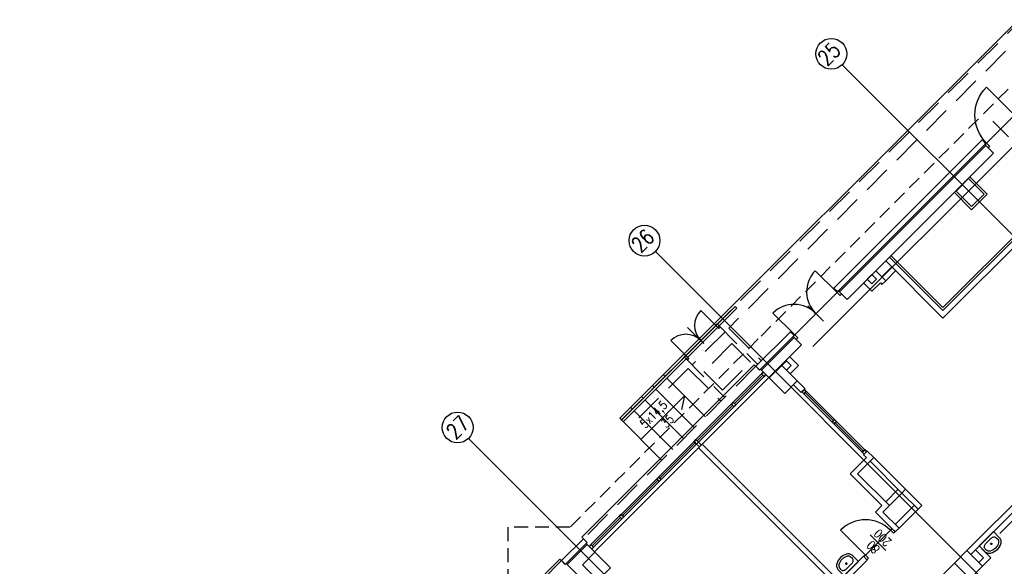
# Model space of a CAD drawing. Header units: centimetres. Extents: x -228435 to 111511, y -89367 to 428125.
# Tile 142 of 216: x -72331 to -49969, y 124026 to 136439. Entities that reach past the tile are written whole.
import ezdxf

# ---------------------------------------------------------------- set-up
doc = ezdxf.new("R2010")
doc.units = ezdxf.units.CM
doc.header["$LTSCALE"] = 50
doc.linetypes.add('DASHDOT2', pattern=[12.7, 6.35, -3.175, 0, -3.175])
doc.linetypes.add('HIDDEN', pattern=[9.525, 6.35, -3.175])
doc.layers.get('0').update_dxf_attribs({"color": 8})
for name, color, linetype in [('ARCH_INFO_ETYK_DRZWI_IST', 8, 'Continuous'), ('ARCH_INFO_OSIE_IST', 8, 'DASHDOT2'), ('ARCH_INFO_OSIE_OPISY_IST', 8, 'Continuous'), ('ARCH_INFO_SCHODY_IST', 8, 'Continuous'), ('ARCH_MUROWANE_IST', 8, 'Continuous'), ('ARCH_NIEWIDOK_IST', 8, 'HIDDEN'), ('ARCH_OTWORY_WENTYLACJA_IST', 8, 'Continuous'), ('ARCH_WIDOK_IST', 8, 'Continuous'), ('ARCH_WYPOSAŻENIE_SANITARNE_IST', 8, 'Continuous'), ('ARCH_ŚLUSARKA_DRZWI_IST', 8, 'Continuous'), ('ARCH_ŚLUSARKA_OKNA_IST', 8, 'Continuous'), ('ARCH_ŻELBET_IST', 8, 'Continuous'), ('Osie rzutów$0$ARCH_INFO_OSIE_OPISY_IST', 8, 'Continuous')]:
    doc.layers.add(name, color=color, linetype=linetype)
doc.styles.add('ROMANS-250-CM', font='romans.shx', dxfattribs={"width": 0.8, "height": 50})
doc.styles.add('ROMANS-50-CM', font='romans.shx', dxfattribs={"width": 0.8, "height": 10})

# ---------------------------------------------------------------- blocks, each defined once
blk = doc.blocks.new('DRZWI90')
blk.add_line((-45, 0), (-45, 90))
at = {"lineweight": -3}
for p, q in [((0, -25), (0, 25)), ((45, 0), (-45, 0))]:
    blk.add_line(p, q, dxfattribs=at)
for points in [[(-50, -10), (-45, -10), (-45, 0), (-50, 0)], [(45, -10), (50, -10), (50, 0), (45, 0)]]:
    blk.add_lwpolyline(points, close=True, dxfattribs=at)
blk.add_arc((-45, 0), 90, 0, 90, dxfattribs=at)
blk = doc.blocks.new('umywalka')
at = {"ltscale": 0.3}
for p, q in [((0, -23), (0, 23)), ((0, 23), (17.8, 23)), ((7.2, -9.1), (7.2, 9.1)), ((7.2, 9.1), (7.2, 9.1)), ((14.3, 18), (17.8, 18)), ((14.3, -18), (17.8, -18)), ((0, -23), (17.8, -23))]:
    blk.add_line(p, q, dxfattribs=at)
for points in [[(17.8, 23), (19.8, 22.9), (21.7, 22.5), (23.6, 21.9), (25.4, 21), (27, 20), (28.4, 18.7), (29.7, 17.3), (30.8, 15.7)], [(7.2, 9.1), (7.3, 10.8), (7.7, 12.5), (8.4, 14), (9.3, 15.4), (10.3, 16.5), (11.5, 17.3), (12.9, 17.8), (14.3, 18)], [(17.8, 18), (19.1, 17.9), (20.3, 17.7), (21.5, 17.3), (22.6, 16.7), (23.7, 16.1), (24.6, 15.3), (25.4, 14.4), (26.1, 13.3)], [(26.1, 13.3), (27.7, 10.2), (28.8, 6.9), (29.5, 3.5), (29.7, 0), (29.5, -3.5), (28.8, -6.9), (27.7, -10.2), (26.1, -13.3)], [(30.8, 15.7), (32.6, 12), (33.9, 8.1), (34.7, 4.1), (35, 0), (34.7, -4.1), (33.9, -8.1), (32.6, -12), (30.8, -15.7)], [(14.3, -18), (12.9, -17.8), (11.5, -17.3), (10.3, -16.5), (9.3, -15.4), (8.4, -14), (7.7, -12.5), (7.3, -10.8), (7.2, -9.1)], [(26.1, -13.3), (25.4, -14.4), (24.6, -15.3), (23.7, -16.1), (22.6, -16.7), (21.5, -17.3), (20.3, -17.7), (19.1, -17.9), (17.8, -18)], [(30.8, -15.7), (29.7, -17.3), (28.4, -18.7), (27, -20), (25.4, -21), (23.6, -21.9), (21.7, -22.5), (19.8, -22.9), (17.8, -23)]]:
    blk.add_lwpolyline(points, dxfattribs=at)
blk.add_circle((16.1, 0), 1.75, dxfattribs=at)
blk = doc.blocks.new('DRZWI80')
blk.add_line((-40, 0), (-40, 80))
at = {"lineweight": -3}
for p, q in [((0, -25), (0, 25)), ((40, 0), (-40, 0))]:
    blk.add_line(p, q, dxfattribs=at)
for points in [[(-45, -10), (-40, -10), (-40, 0), (-45, 0)], [(40, -10), (45, -10), (45, 0), (40, 0)]]:
    blk.add_lwpolyline(points, close=True, dxfattribs=at)
blk.add_arc((-40, 0), 80, 0, 90, dxfattribs=at)
blk = doc.blocks.new('Osie rzutów')
at = {"layer": 'ARCH_INFO_OSIE_IST', "ltscale": 10}
for p, q in [((8927.4, 19646.5), (4880.9, 15600)), ((9351.6, 19222.2), (5514.5, 15385)), ((6748.9, 18041.7), (8965.1, 15825.5)), ((6324.6, 17617.4), (8540.8, 15401.2)), ((5900.4, 17193.2), (8116.6, 14977))]:
    blk.add_line(p, q, dxfattribs=at)
at = {"layer": 'ARCH_INFO_OSIE_OPISY_IST'}
for centre in [(6724.2, 18066.4), (6299.9, 17642.2), (5875.6, 17217.9)]:
    blk.add_circle(centre, 35, dxfattribs=at)
at = {"layer": 'ARCH_INFO_OSIE_OPISY_IST', "style": 'ROMANS-250-CM', "width": 0.8}
for s, p in [('25', (6714.5, 18036.9)), ('26', (6291.4, 17612.6)), ('27', (5870.9, 17188.6))]:
    blk.add_text(s, height=35, rotation=45, dxfattribs=at).set_placement(p)

msp = doc.modelspace()

# ---------------------------------------------------------------- linework, layer by layer
at = {"layer": 'ARCH_INFO_SCHODY_IST'}
for q in [(-58224.93956, 126909.30823, 630), (-57302.32875, 127585.84491, 630)]:
    msp.add_line((-57234.99007, 127899.25772, 630), q, dxfattribs=at)
at = {"layer": 'ARCH_MUROWANE_IST', "ltscale": 4}
for p, q in [((-50471.5137, 133708.13993, 630), (-53837.34198, 130342.31165, 630)), ((-50407.87409, 133602.07391, 630), (-53731.27596, 130278.67204, 630)), ((-53710.06276, 130257.45884, 630), (-50386.66089, 133580.86071, 630)), ((-50471.5137, 133708.13993, 630), (-50386.66089, 133623.28712, 630)), ((-50471.5137, 133708.13993, 630), (-50386.66089, 133623.28712, 630)), ((-50471.5137, 133708.13993, 630), (-50386.66089, 133623.28712, 630)), ((-50471.5137, 133708.13993, 630), (-50386.66089, 133623.28712, 630)), ((-50386.66089, 133623.28712, 630), (-50407.87409, 133602.07391, 630)), ((-50407.87409, 133602.07391, 630), (-50216.95526, 133411.15508, 630)), ((-50386.66089, 133623.28712, 630), (-50386.66089, 133623.28712, 630)), ((-50216.95526, 133411.15508, 630), (-53540.35713, 130087.75321, 630)), ((-49424.99567, 131770.66735, 630), (-51362.46825, 129833.19477, 630)), ((-49340.14285, 131685.81454, 630), (-51362.46825, 129663.48914, 630)), ((-52578.69191, 131049.41843, 630), (-51362.46825, 129833.19477, 630)), ((-52663.54473, 130964.56562, 630), (-52889.8189, 130738.29145, 630)), ((-52663.54473, 130964.56562, 630), (-51362.46825, 129663.48914, 630)), ((-52430.19949, 130900.92601, 630), (-51362.46825, 129833.19477, 630)), ((-52889.8189, 130738.29145, 630), (-52748.39754, 130596.87009, 630)), ((-52889.8189, 130738.29145, 630), (-52663.54473, 130512.01728, 630)), ((-53165.59054, 130462.51981, 630), (-52974.67171, 130271.60097, 630)), ((-53080.73773, 130547.37262, 630), (-52974.67171, 130441.3066, 630)), ((-52783.75288, 130462.51981, 630), (-52974.67171, 130271.60097, 630)), ((-52783.75288, 130462.51981, 630), (-52748.39754, 130427.16447, 630)), ((-52663.54473, 130512.01728, 630), (-52748.39754, 130427.16447, 630)), ((-53837.34198, 130342.31165, 630), (-53780.53169, 130285.50136, 630)), ((-53837.34198, 130342.31165, 630), (-53752.48917, 130257.45884, 630)), ((-53837.34198, 130342.31165, 630), (-53752.48917, 130257.45884, 630)), ((-53837.34198, 130342.31165, 630), (-53752.48917, 130257.45884, 630)), ((-53752.48917, 130257.45884, 630), (-53710.06276, 130299.88525, 630)), ((-53752.48917, 130257.45884, 630), (-53731.27596, 130278.67204, 630)), ((-53731.27596, 130278.67204, 630), (-53540.35713, 130087.75321, 630)), ((-53710.06276, 130257.45884, 630), (-53688.84956, 130278.67204, 630)), ((-54827.29148, 129352.36216, 630), (-55612.18, 128567.47363, 630)), ((-54749.50973, 129260.43828, 630), (-55506.11399, 128503.83402, 630)), ((-54827.29148, 129352.36216, 630), (-54742.43866, 129267.50935, 630)), ((-54827.29148, 129352.36216, 630), (-54742.43866, 129267.50935, 630)), ((-54827.29148, 129352.36216, 630), (-54742.43866, 129267.50935, 630)), ((-54827.29148, 129352.36216, 630), (-54742.43866, 129267.50935, 630)), ((-54827.29148, 129352.36216, 630), (-54742.43866, 129267.50935, 630)), ((-54742.43866, 129267.50935, 630), (-54763.65187, 129246.29614, 630)), ((-54742.43866, 129225.08294, 630), (-55484.90078, 128482.62082, 630)), ((-54572.73303, 129055.37731, 630), (-55315.19515, 128312.91519, 630)), ((-54763.65187, 129246.29614, 630), (-54572.73303, 129055.37731, 630)), ((-54643.44371, 128588.68684, 630), (-54841.43361, 128786.67673, 630)), ((-54834.36254, 128397.768, 630), (-54643.44371, 128588.68684, 630)), ((-55612.18, 128567.47363, 630), (-55539.65257, 128494.9462, 630)), ((-55612.18, 128567.47363, 630), (-55555.36971, 128510.66334, 630)), ((-55612.18, 128567.47363, 630), (-55527.32719, 128482.62082, 630)), ((-55612.18, 128567.47363, 630), (-55527.32719, 128482.62082, 630)), ((-55612.18, 128567.47363, 630), (-55527.32719, 128482.62082, 630)), ((-55527.32719, 128482.62082, 630), (-55506.11399, 128503.83402, 630)), ((-55506.11399, 128503.83402, 630), (-55315.19515, 128312.91519, 630)), ((-55506.11399, 128503.83402, 630), (-55315.19515, 128312.91519, 630)), ((-54919.21536, 128482.62082, 630), (-54834.36254, 128397.768, 630)), ((-54579.8041, 127973.50394, 630), (-54756.5808, 128150.28063, 630)), ((-54494.95129, 128058.35675, 630), (-54671.72798, 128235.13344, 630)), ((-54671.72798, 128235.13344, 630), (-54494.95129, 128058.35675, 630)), ((-54494.95129, 128058.35675, 630), (-54579.8041, 127973.50394, 630)), ((-47954.21356, 127245.18395, 630), (-50817.99603, 124381.40149, 630)), ((-47869.36075, 127160.33114, 630), (-50733.14321, 124296.54867, 630)), ((-56913.25648, 126714.85387, 630), (-56828.40367, 126799.70668, 630)), ((-53724.2049, 123695.50791, 630), (-56828.40367, 126799.70668, 630)), ((-53806.60523, 123608.20261, 630), (-56913.25648, 126714.85387, 630)), ((-53165.59054, 126559.29037, 630), (-53080.73773, 126644.14319, 630)), ((-53080.73773, 126644.14319, 630), (-52932.2453, 126495.65076, 630)), ((-53469.64646, 126127.95524, 630), (-53101.95093, 126495.65076, 630)), ((-53299.94083, 126127.95524, 630), (-52932.2453, 126495.65076, 630)), ((-53165.59054, 126559.29037, 630), (-53101.95093, 126495.65076, 630)), ((-52748.39754, 125406.70632, 630), (-53469.64646, 126127.95524, 630)), ((-52578.69191, 125406.70632, 630), (-53299.94083, 126127.95524, 630)), ((-52295.8492, 125689.54903, 630), (-52210.99639, 125774.40185, 630)), ((-52295.8492, 125689.54903, 630), (-51928.15367, 125321.85351, 630)), ((-52210.99639, 125774.40185, 630), (-51843.30086, 125406.70632, 630)), ((-52896.88996, 125258.2139, 630), (-52748.39754, 125406.70632, 630)), ((-52748.39754, 125406.70632, 630), (-52896.88996, 125258.2139, 630)), ((-52444.34162, 124805.66556, 630), (-52896.88996, 125258.2139, 630)), ((-52727.18434, 125258.2139, 630), (-52578.69191, 125406.70632, 630)), ((-52359.48881, 124890.51837, 630), (-52727.18434, 125258.2139, 630)), ((-51843.30086, 125406.70632, 630), (-51928.15367, 125321.85351, 630)), ((-51843.30086, 125406.70632, 630), (-51928.15367, 125321.85351, 630)), ((-52359.48881, 124890.51837, 630), (-52444.34162, 124805.66556, 630)), ((-59529.55157, 124650.10206, 630), (-60024.52632, 124155.12732, 630)), ((-59444.69876, 124565.24925, 630), (-59918.4603, 124091.48771, 630)), ((-59529.55157, 124650.10206, 630), (-59444.69876, 124565.24925, 630)), ((-59529.55157, 124650.10206, 630), (-59444.69876, 124565.24925, 630)), ((-59529.55157, 124650.10206, 630), (-59444.69876, 124565.24925, 630)), ((-59529.55157, 124650.10206, 630), (-59444.69876, 124565.24925, 630)), ((-59529.55157, 124650.10206, 630), (-59444.69876, 124565.24925, 630)), ((-59529.55157, 124650.10206, 630), (-59444.69876, 124565.24925, 630)), ((-59444.69876, 124565.24925, 630), (-59472.98303, 124536.96498, 630)), ((-59444.69876, 124522.82284, 630), (-59897.2471, 124070.2745, 630)), ((-59465.91196, 124544.03605, 630), (-59267.92206, 124346.04615, 630)), ((-50733.14321, 124296.54867, 630), (-50627.0772, 124402.61469, 630)), ((-50627.0772, 124402.61469, 630), (-50443.22943, 124218.76693, 630)), ((-50542.22438, 124487.4675, 630), (-50273.5238, 124218.76693, 630)), ((-60024.52632, 124155.12732, 630), (-59961.78464, 124092.38564, 630)), ((-60024.52632, 124155.12732, 630), (-59951.99888, 124082.59988, 630)), ((-60024.52632, 124155.12732, 630), (-59967.71602, 124098.31702, 630)), ((-60024.52632, 124155.12732, 630), (-59939.6735, 124070.2745, 630)), ((-60024.52632, 124155.12732, 630), (-59939.6735, 124070.2745, 630)), ((-60024.52632, 124155.12732, 630), (-59939.6735, 124070.2745, 630)), ((-53165.59054, 124254.12227, 630), (-53724.2049, 123695.50791, 630)), ((-53080.73773, 124169.26945, 630), (-53639.35208, 123610.6551, 630)), ((-53080.73773, 124169.26945, 630), (-53165.59054, 124254.12227, 630)), ((-50549.29545, 124112.70091, 630), (-50443.22943, 124218.76693, 630)), ((-50464.44264, 124027.8481, 630), (-50273.5238, 124218.76693, 630)), ((-59939.6735, 124070.2745, 630), (-59911.38923, 124098.55877, 630)), ((-59918.4603, 124091.48771, 630), (-59366.91701, 123539.94442, 630)), ((-51100.83874, 124098.55877, 630), (-52614.04725, 122585.35026, 630))]:
    msp.add_line(p, q, dxfattribs=at)
at = {"layer": 'ARCH_MUROWANE_IST', "ltscale": 4, "elevation": 630}
for points in [[(-52974.67171, 130441.3066), (-52868.60569, 130547.37262), (-52974.67171, 130653.43864), (-53080.73773, 130547.37262)], [(-54919.21536, 128482.62082), (-54813.14934, 128588.68684), (-54919.21536, 128694.75285), (-55025.28137, 128588.68684)]]:
    msp.add_lwpolyline(points, close=True, dxfattribs=at)
at = {"layer": 'ARCH_NIEWIDOK_IST'}
for p, q in [((-40451.81061, 144293.52845, 630), (-55555.61146, 129189.7276, 630)), ((-55555.61146, 129189.7276, 630), (-59833.60728, 124911.73178, 630)), ((-59833.6077, 124911.73178, 630), (-61247.82126, 124911.73178, 630)), ((-61247.82126, 124911.73178, 630), (-61247.82126, 123497.51822, 630)), ((-59833.6077, 124911.73178, 630), (-59833.6077, 124911.73178, 630))]:
    msp.add_line(p, q, dxfattribs=at)
at = {"layer": 'ARCH_NIEWIDOK_IST', "ltscale": 2}
for p, q in [((-46752.13203, 139265.99923, 630), (-58666.8813, 127351.24997, 630)), ((-46575.35534, 139089.22254, 630), (-56227.3629, 129437.21497, 630)), ((-56488.99241, 129529.13885, 630), (-55569.7536, 128609.90004, 630)), ((-56312.21572, 129352.36216, 630), (-57061.7489, 128602.82897, 630)), ((-56227.3629, 129437.21497, 630), (-55484.90078, 128694.75285, 630)), ((-57238.5256, 128779.60567, 630), (-56319.28678, 127860.36685, 630)), ((-55612.18, 128567.47363, 630), (-59529.55157, 124650.10206, 630)), ((-57146.60172, 128517.97616, 630), (-58490.1046, 127174.47327, 630)), ((-57146.60172, 128517.97616, 630), (-56404.1396, 127775.51404, 630)), ((-60024.52632, 124155.12732, 630), (-63602.48663, 120577.167, 630))]:
    msp.add_line(p, q, dxfattribs=at)
at = {"layer": 'ARCH_NIEWIDOK_IST', "ltscale": 2, "elevation": 630}
msp.add_lwpolyline([(-56368.78426, 128023.00141), (-55732.38816, 128659.39751), (-56156.65222, 129083.66158), (-56793.04833, 128447.26548)], close=True, dxfattribs=at)
at = {"layer": 'ARCH_OTWORY_WENTYLACJA_IST'}
for p, q in [((-52748.39754, 130596.87009, 630), (-52522.12337, 130823.14426, 630)), ((-52663.54473, 130512.01728, 630), (-52437.27056, 130738.29145, 630)), ((-53017.09812, 126410.79795, 630), (-52295.8492, 125689.54903, 630)), ((-52932.2453, 126495.65076, 630), (-52210.99639, 125774.40185, 630)), ((-52663.54473, 125491.55913, 630), (-52380.70201, 125774.40185, 630)), ((-52578.69191, 125406.70632, 630), (-52295.8492, 125689.54903, 630)), ((-52444.34162, 124975.37118, 630), (-52013.00649, 125406.70632, 630)), ((-52359.48881, 124890.51837, 630), (-51928.15367, 125321.85351, 630))]:
    msp.add_line(p, q, dxfattribs=at)
at = {"layer": 'ARCH_WIDOK_IST'}
for p, q in [((-46787.48737, 139301.35457, 630), (-58702.23664, 127386.60531, 630)), ((-50754.35642, 132873.75393, 630), (-50358.37662, 132477.77413, 630)), ((-50711.93001, 132124.22074, 630), (-51107.90981, 132520.20054, 630)), ((-50358.37662, 132477.77413, 630), (-50711.93001, 132124.22074, 630)), ((-49460.35101, 131806.02269, 630), (-51362.46825, 129903.90545, 630)), ((-52543.33657, 131084.77377, 630), (-51362.46825, 129903.90545, 630)), ((-58659.81023, 127344.1789, 630), (-56078.87048, 129925.11865, 630)), ((-56078.87048, 129925.11865, 630), (-56043.51514, 129889.76331, 630)), ((-56043.51514, 129889.76331, 630), (-58624.45489, 127308.82356, 630)), ((-55647.53534, 128602.82897, 630), (-59564.90691, 124685.4574, 630)), ((-55647.53534, 128602.82897, 630), (-55612.18, 128567.47363, 630)), ((-57712.28714, 128376.5548, 630), (-57669.86074, 128334.12839, 630)), ((-55315.19515, 128312.91519, 630), (-59274.99313, 124353.11722, 630)), ((-57634.5054, 128298.77305, 630), (-56757.69299, 127421.96065, 630)), ((-57959.77452, 128129.06743, 630), (-57917.34811, 128086.64102, 630)), ((-57881.99277, 128051.28568, 630), (-57005.18036, 127174.47327, 630)), ((-58207.26189, 127881.58005, 630), (-58164.83548, 127839.15365, 630)), ((-58129.48014, 127803.79831, 630), (-57252.66773, 126926.9859, 630)), ((-58454.74926, 127634.09268, 630), (-58412.32286, 127591.66627, 630)), ((-58376.96752, 127556.31093, 630), (-57500.15511, 126679.49853, 630)), ((-58702.23664, 127386.60531, 630), (-57747.64248, 126432.01115, 630)), ((-58702.23664, 127386.60531, 630), (-58659.81023, 127344.1789, 630)), ((-56959.21842, 126803.24221, 630), (-56892.04328, 126736.06707, 630)), ((-56916.79201, 126845.66862, 630), (-56849.61687, 126778.49348, 630)), ((-59564.90691, 124685.4574, 630), (-59529.55157, 124650.10206, 630)), ((-60059.88166, 124190.48266, 630), (-63637.84197, 120612.52234, 630)), ((-60059.88166, 124190.48266, 630), (-59996.12117, 124126.72217, 630))]:
    msp.add_line(p, q, dxfattribs=at)
at = {"layer": 'ARCH_ŚLUSARKA_DRZWI_IST'}
for p, q in [((-53766.6313, 130243.3167, 630), (-54261.60605, 130738.29145, 630)), ((-54247.46391, 129762.48409, 630), (-53766.6313, 130243.3167, 630)), ((-54074.80157, 129589.65667, 630), (-54428.35496, 129943.21006, 630)), ((-56524.34775, 129493.78352, 630), (-56863.75901, 129833.19477, 630)), ((-54728.29653, 129281.65148, 630), (-55223.27127, 129776.62623, 630)), ((-54247.46391, 129762.48409, 630), (-54728.29653, 129281.65148, 630)), ((-56863.75901, 129154.37226, 630), (-56524.34775, 129493.78352, 630)), ((-57161.8331, 129452.44636, 630), (-56793.04833, 129083.66158, 630)), ((-57203.17026, 128814.96101, 630), (-57542.58152, 129154.37226, 630)), ((-56863.75901, 129154.37226, 630), (-57203.17026, 128814.96101, 630))]:
    msp.add_line(p, q, dxfattribs=at)
at = {"layer": 'ARCH_ŚLUSARKA_DRZWI_IST', "elevation": 630}
for points in [[(-53660.56529, 130207.96136), (-53695.92063, 130172.60603), (-53766.6313, 130243.3167), (-53731.27596, 130278.67204)], [(-56418.28173, 129458.42818), (-56453.63707, 129423.07284), (-56524.34775, 129493.78352), (-56488.99241, 129529.13885)], [(-54692.94119, 129175.58546), (-54657.58585, 129210.9408), (-54728.29653, 129281.65148), (-54763.65187, 129246.29614)], [(-57167.81492, 128708.89499), (-57132.45958, 128744.25033), (-57203.17026, 128814.96101), (-57238.5256, 128779.60567)]]:
    msp.add_lwpolyline(points, close=True, dxfattribs=at)
at = {"layer": 'ARCH_ŚLUSARKA_DRZWI_IST'}
for centre, radius, start, end in [((-53776.43764, 130257.31672, 630), 683.1728, 135.248698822, 226.411932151), ((-54742.29654, 129291.45782, 630), 683.1728, 43.588067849, 134.751301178), ((-56524.34775, 129493.78352, 630), 480, 135, 225), ((-57203.17026, 128814.96101, 630), 480, 45, 135)]:
    msp.add_arc(centre, radius, start, end, dxfattribs=at)
at = {"layer": 'ARCH_ŚLUSARKA_OKNA_IST'}
for p, q in [((-56096.54815, 127722.48103, 630), (-55453.08098, 128365.9482, 630)), ((-53851.48412, 127330.03676, 630), (-54494.95129, 127973.50394, 630)), ((-56945.07629, 126873.95289, 630), (-56138.97455, 127680.05462, 630)), ((-53809.05771, 127287.61036, 630), (-53165.59054, 126644.14319, 630)), ((-57793.60442, 126025.42475, 630), (-56987.50269, 126831.52648, 630)), ((-58642.13256, 125176.89662, 630), (-57836.03083, 125982.99835, 630)), ((-59328.02614, 124491.00304, 630), (-58684.55897, 125134.47021, 630))]:
    msp.add_line(p, q, dxfattribs=at)
at = {"layer": 'ARCH_ŚLUSARKA_OKNA_IST', "elevation": 630}
for points in [[(-56973.36056, 126902.23716), (-55481.36525, 128394.23247), (-55424.79671, 128337.66393), (-56916.79201, 126845.66862)], [(-55481.36525, 128394.23247), (-55438.93884, 128436.65888), (-55382.3703, 128380.09033), (-55424.79671, 128337.66393)], [(-55438.93884, 128436.65888), (-55481.36525, 128394.23247), (-55424.79671, 128337.66393), (-55382.3703, 128380.09033)], [(-54466.66702, 128001.78821), (-54509.09342, 128044.21461), (-54565.66197, 127987.64607), (-54523.23556, 127945.21966)], [(-54466.66702, 128001.78821), (-54509.09342, 128044.21461), (-54565.66197, 127987.64607), (-54523.23556, 127945.21966)], [(-54509.09342, 128044.21461), (-54466.66702, 128001.78821), (-54523.23556, 127945.21966), (-54565.66197, 127987.64607)], [(-54466.66702, 128001.78821), (-54509.09342, 128044.21461), (-54565.66197, 127987.64607), (-54523.23556, 127945.21966)], [(-54466.66702, 128001.78821), (-54509.09342, 128044.21461), (-54565.66197, 127987.64607), (-54523.23556, 127945.21966)], [(-54466.66702, 128001.78821), (-54509.09342, 128044.21461), (-54565.66197, 127987.64607), (-54523.23556, 127945.21966)], [(-54466.66702, 128001.78821), (-54509.09342, 128044.21461), (-54565.66197, 127987.64607), (-54523.23556, 127945.21966)], [(-54509.09342, 128044.21461), (-54466.66702, 128001.78821), (-54523.23556, 127945.21966), (-54565.66197, 127987.64607)], [(-54466.66702, 128001.78821), (-54509.09342, 128044.21461), (-54565.66197, 127987.64607), (-54523.23556, 127945.21966)], [(-53823.19985, 127358.32104), (-54466.66702, 128001.78821), (-54523.23556, 127945.21966), (-53879.76839, 127301.75249)], [(-56124.83242, 127750.7653), (-56167.25883, 127708.33889), (-56110.69028, 127651.77035), (-56068.26388, 127694.19676)], [(-56124.83242, 127750.7653), (-56167.25883, 127708.33889), (-56110.69028, 127651.77035), (-56068.26388, 127694.19676)], [(-53780.77344, 127315.89463), (-53823.19985, 127358.32104), (-53879.76839, 127301.75249), (-53837.34198, 127259.32609)], [(-53780.77344, 127315.89463), (-53823.19985, 127358.32104), (-53879.76839, 127301.75249), (-53837.34198, 127259.32609)], [(-53823.19985, 127358.32104), (-53780.77344, 127315.89463), (-53837.34198, 127259.32609), (-53879.76839, 127301.75249)], [(-53780.77344, 127315.89463), (-53823.19985, 127358.32104), (-53879.76839, 127301.75249), (-53837.34198, 127259.32609)], [(-53823.19985, 127358.32104), (-53780.77344, 127315.89463), (-53837.34198, 127259.32609), (-53879.76839, 127301.75249)], [(-53823.19985, 127358.32104), (-53780.77344, 127315.89463), (-53837.34198, 127259.32609), (-53879.76839, 127301.75249)], [(-53780.77344, 127315.89463), (-53823.19985, 127358.32104), (-53879.76839, 127301.75249), (-53837.34198, 127259.32609)], [(-53823.19985, 127358.32104), (-53780.77344, 127315.89463), (-53837.34198, 127259.32609), (-53879.76839, 127301.75249)], [(-53780.77344, 127315.89463), (-53137.30627, 126672.42746), (-53193.87481, 126615.85892), (-53837.34198, 127259.32609)], [(-57821.88869, 126053.70902), (-57015.78696, 126859.81076), (-56959.21842, 126803.24221), (-57765.32015, 125997.14048)], [(-56973.36056, 126902.23716), (-57015.78696, 126859.81076), (-56959.21842, 126803.24221), (-56916.79201, 126845.66862)], [(-56973.36056, 126902.23716), (-57015.78696, 126859.81076), (-56959.21842, 126803.24221), (-56916.79201, 126845.66862)], [(-56973.36056, 126902.23716), (-57015.78696, 126859.81076), (-56959.21842, 126803.24221), (-56916.79201, 126845.66862)], [(-57015.78696, 126859.81076), (-56973.36056, 126902.23716), (-56916.79201, 126845.66862), (-56959.21842, 126803.24221)], [(-56973.36056, 126902.23716), (-57015.78696, 126859.81076), (-56959.21842, 126803.24221), (-56916.79201, 126845.66862)], [(-53137.30627, 126672.42746), (-53094.87986, 126630.00105), (-53151.4484, 126573.43251), (-53193.87481, 126615.85892)], [(-53137.30627, 126672.42746), (-53094.87986, 126630.00105), (-53151.4484, 126573.43251), (-53193.87481, 126615.85892)], [(-53094.87986, 126630.00105), (-53137.30627, 126672.42746), (-53193.87481, 126615.85892), (-53151.4484, 126573.43251)], [(-53137.30627, 126672.42746), (-53094.87986, 126630.00105), (-53151.4484, 126573.43251), (-53193.87481, 126615.85892)], [(-53137.30627, 126672.42746), (-53094.87986, 126630.00105), (-53151.4484, 126573.43251), (-53193.87481, 126615.85892)], [(-53137.30627, 126672.42746), (-53094.87986, 126630.00105), (-53151.4484, 126573.43251), (-53193.87481, 126615.85892)], [(-53137.30627, 126672.42746), (-53094.87986, 126630.00105), (-53151.4484, 126573.43251), (-53193.87481, 126615.85892)], [(-53094.87986, 126630.00105), (-53137.30627, 126672.42746), (-53193.87481, 126615.85892), (-53151.4484, 126573.43251)], [(-53137.30627, 126672.42746), (-53094.87986, 126630.00105), (-53151.4484, 126573.43251), (-53193.87481, 126615.85892)], [(-58670.41683, 125205.18089), (-57864.3151, 126011.28262), (-57807.74656, 125954.71408), (-58613.84829, 125148.61234)], [(-57821.88869, 126053.70902), (-57864.3151, 126011.28262), (-57807.74656, 125954.71408), (-57765.32015, 125997.14048)], [(-57821.88869, 126053.70902), (-57864.3151, 126011.28262), (-57807.74656, 125954.71408), (-57765.32015, 125997.14048)], [(-57821.88869, 126053.70902), (-57864.3151, 126011.28262), (-57807.74656, 125954.71408), (-57765.32015, 125997.14048)], [(-57821.88869, 126053.70902), (-57864.3151, 126011.28262), (-57807.74656, 125954.71408), (-57765.32015, 125997.14048)], [(-57864.3151, 126011.28262), (-57821.88869, 126053.70902), (-57765.32015, 125997.14048), (-57807.74656, 125954.71408)], [(-57821.88869, 126053.70902), (-57864.3151, 126011.28262), (-57807.74656, 125954.71408), (-57765.32015, 125997.14048)], [(-59356.31041, 124519.28731), (-58712.84324, 125162.75448), (-58656.2747, 125106.18594), (-59299.74187, 124462.71877)], [(-58670.41683, 125205.18089), (-58712.84324, 125162.75448), (-58656.2747, 125106.18594), (-58613.84829, 125148.61234)], [(-58670.41683, 125205.18089), (-58712.84324, 125162.75448), (-58656.2747, 125106.18594), (-58613.84829, 125148.61234)], [(-58670.41683, 125205.18089), (-58712.84324, 125162.75448), (-58656.2747, 125106.18594), (-58613.84829, 125148.61234)], [(-58670.41683, 125205.18089), (-58712.84324, 125162.75448), (-58656.2747, 125106.18594), (-58613.84829, 125148.61234)], [(-58670.41683, 125205.18089), (-58712.84324, 125162.75448), (-58656.2747, 125106.18594), (-58613.84829, 125148.61234)], [(-58712.84324, 125162.75448), (-58670.41683, 125205.18089), (-58613.84829, 125148.61234), (-58656.2747, 125106.18594)], [(-58670.41683, 125205.18089), (-58712.84324, 125162.75448), (-58656.2747, 125106.18594), (-58613.84829, 125148.61234)], [(-59356.31041, 124519.28731), (-59398.73682, 124476.8609), (-59342.16827, 124420.29236), (-59299.74187, 124462.71877)]]:
    msp.add_lwpolyline(points, close=True, dxfattribs=at)
at = {"layer": 'ARCH_ŻELBET_IST', "elevation": 630}
for points in [[(-51065.4834, 132548.48481), (-50782.64069, 132831.32752), (-50429.0873, 132477.77413), (-50711.93001, 132194.93142)], [(-55308.12409, 128305.84412), (-55025.28137, 128588.68684), (-54671.72798, 128235.13344), (-54954.5707, 127952.29073)], [(-59550.76477, 124063.20344), (-59267.92206, 124346.04615), (-58914.36867, 123992.49276), (-59197.21138, 123709.65005)], [(-50747.28535, 123745.00538), (-50464.44264, 124027.8481), (-50817.99603, 124381.40149), (-51100.83874, 124098.55877)]]:
    msp.add_lwpolyline(points, close=True, dxfattribs=at)

# ---------------------------------------------------------------- block references
at = {"layer": 'ARCH_WYPOSAŻENIE_SANITARNE_IST', "yscale": 10, "zscale": 10, "rotation": 315.0000000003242}
for p, xscale in [((-50379.59336, 124650.09853, 630), 10.00000000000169), ((-53444.89772, 123974.81509, 630), -10.00000000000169)]:
    msp.add_blockref('umywalka', p, dxfattribs=dict(at, xscale=xscale))
at = {"layer": 'ARCH_ŚLUSARKA_DRZWI_IST', "yscale": 10, "zscale": 10}
for name, p, xscale, rotation in [('DRZWI90', (-50054.3207, 133955.6273, 630), -10.00000000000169, 44.99999999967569), ('DRZWI80', (-52840.32142, 124565.24925, 630), 10.00000000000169, 44.99999999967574)]:
    msp.add_blockref(name, p, dxfattribs=dict(at, xscale=xscale, rotation=rotation))
at = {"layer": 'Osie rzutów$0$ARCH_INFO_OSIE_OPISY_IST', "xscale": 10, "yscale": 10, "zscale": 10}
msp.add_blockref('Osie rzutów', (-121140, -45000, 630), dxfattribs=at)

# ---------------------------------------------------------------- texts
at = {"layer": 'ARCH_INFO_ETYK_DRZWI_IST', "insert": (-52840.32142, 124565.24925, 630), "char_height": 200, "width": 100, "attachment_point": 5, "rotation": 135, "line_spacing_factor": 0.9, "style": 'ROMANS-50-CM'}
msp.add_mtext('80\\P200', dxfattribs=at)
at = {"layer": 'ARCH_INFO_SCHODY_IST', "style": 'ROMANS-50-CM', "width": 0.8}
for s, p in [('5x14,5', (-58121.1954, 127146.96443, 630)), ('35', (-57644.0736, 127152.68171, 630))]:
    msp.add_text(s, height=200, rotation=45, dxfattribs=at).set_placement(p)

doc.saveas('drawing.dxf')
